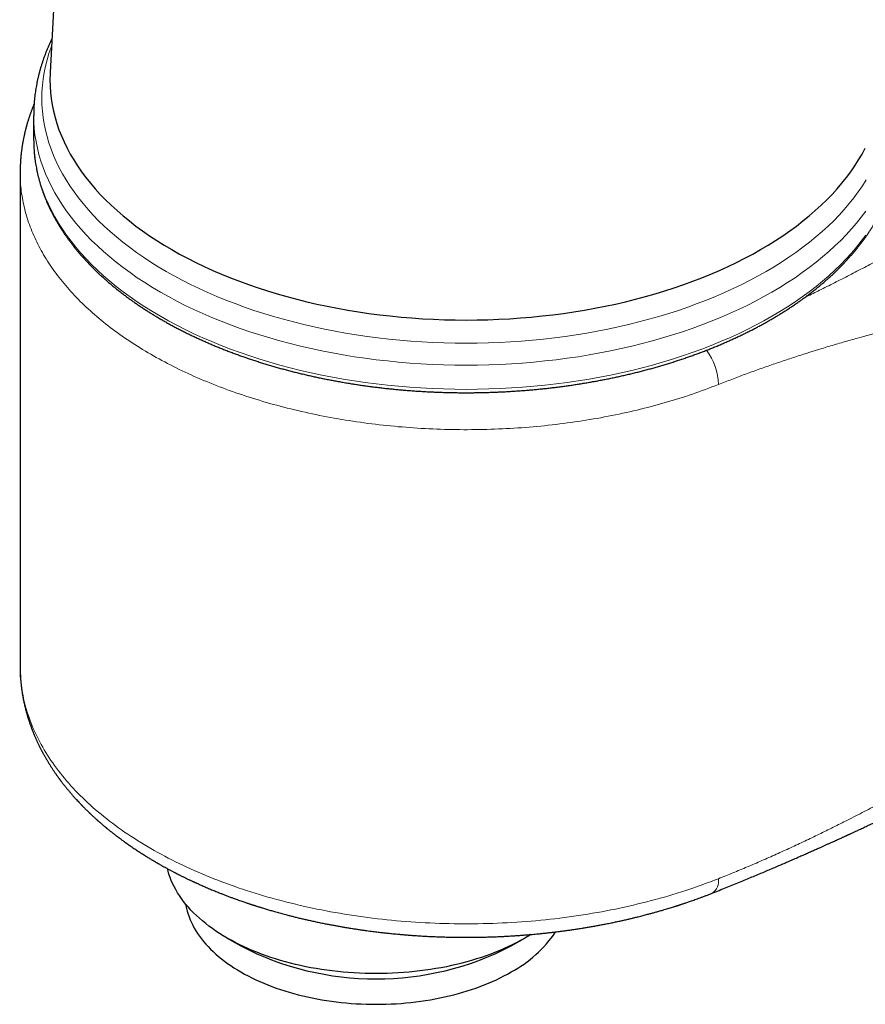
# Model space of a CAD drawing. Header units: millimetres. Extents: x 8 to 650, y 12 to 477.
# Tile 14 of 44: x 525 to 578, y 75 to 137. Entities that reach past the tile are written whole.
import ezdxf

# ---------------------------------------------------------------- set-up
doc = ezdxf.new("R2010")
doc.units = ezdxf.units.MM

msp = doc.modelspace()

# ---------------------------------------------------------------- linework, layer by layer
at = {"color": 7, "linetype": 'Continuous', "lineweight": 30}
for p, q in [((528.101, 153.549), (527.037, 133.653)), ((526.006, 130.94), (526.006, 129.423)), ((526.006, 129.423), (526.007, 129.333)), ((525.156, 127.381), (525.156, 96.353)), ((525.171, 127.381), (525.172, 127.402)), ((538.15, 79.298), (539.013, 78.799)), ((555.986, 78.799), (556.849, 79.298))]:
    msp.add_line(p, q, dxfattribs=at)
at = {"color": 8, "linetype": 'Continuous', "lineweight": 0, "flags": 128}
for points in [[(527.125, 135.297), (527.098, 135.226), (526.962, 134.832), (526.844, 134.435), (526.744, 134.036), (526.662, 133.637), (526.598, 133.236), (526.553, 132.834), (526.525, 132.432), (526.516, 132.029), (526.525, 131.626), (526.553, 131.224), (526.598, 130.822), (526.662, 130.421), (526.744, 130.022), (526.844, 129.623), (526.962, 129.226), (527.098, 128.832), (527.252, 128.439), (527.424, 128.049), (527.613, 127.661), (527.82, 127.277), (528.044, 126.895), (528.286, 126.518), (528.544, 126.144), (528.819, 125.774), (529.111, 125.408), (529.42, 125.047), (529.745, 124.691), (530.085, 124.34), (530.442, 123.994), (530.814, 123.653), (531.202, 123.318), (531.604, 122.989), (532.021, 122.667), (532.453, 122.351), (532.899, 122.041), (533.359, 121.738), (533.832, 121.443), (534.319, 121.154), (534.818, 120.873), (535.331, 120.6), (535.855, 120.335), (536.391, 120.077), (536.939, 119.828), (537.498, 119.587), (538.067, 119.355), (538.647, 119.131), (539.237, 118.916), (539.836, 118.71), (540.445, 118.514), (541.062, 118.326), (541.687, 118.148), (542.321, 117.98), (542.962, 117.821), (543.609, 117.672), (544.264, 117.532), (544.924, 117.403), (545.59, 117.283), (546.261, 117.174), (546.937, 117.075), (547.617, 116.986), (548.301, 116.908), (548.989, 116.839), (549.679, 116.782), (550.372, 116.734), (551.066, 116.697), (551.762, 116.671), (552.459, 116.655), (553.156, 116.65), (553.854, 116.655), (554.55, 116.671), (555.246, 116.697), (555.941, 116.734), (556.633, 116.782), (557.324, 116.839), (558.011, 116.908), (558.695, 116.986), (559.375, 117.075), (560.051, 117.174), (560.722, 117.283), (561.388, 117.403), (562.049, 117.532), (562.703, 117.672), (563.351, 117.821), (563.992, 117.98), (564.625, 118.148), (565.251, 118.326), (565.868, 118.514), (566.476, 118.71), (567.076, 118.916), (567.665, 119.131), (568.245, 119.355), (568.815, 119.587), (569.374, 119.828), (569.921, 120.077), (570.458, 120.335), (570.982, 120.6), (571.494, 120.873), (571.994, 121.154), (572.48, 121.443), (572.954, 121.738), (573.413, 122.041), (573.859, 122.351), (574.291, 122.667), (574.708, 122.989), (575.111, 123.318), (575.498, 123.653), (575.871, 123.994), (576.227, 124.34), (576.568, 124.691), (576.893, 125.047), (577.201, 125.408), (577.493, 125.774), (577.768, 126.144), (578.027, 126.518), (578.268, 126.895)], [(526.006, 130.94), (526.006, 130.94), (526.016, 130.529), (526.043, 130.119), (526.09, 129.71), (526.155, 129.301), (526.239, 128.894), (526.341, 128.488), (526.461, 128.083), (526.6, 127.681), (526.756, 127.281), (526.931, 126.883), (527.124, 126.488), (527.335, 126.096), (527.564, 125.708), (527.81, 125.323), (528.073, 124.942), (528.353, 124.565), (528.651, 124.192), (528.965, 123.824), (529.296, 123.461), (529.644, 123.103), (530.007, 122.75), (530.386, 122.403), (530.781, 122.062), (531.191, 121.727), (531.617, 121.398), (532.057, 121.076), (532.511, 120.761), (532.98, 120.452), (533.462, 120.151), (533.958, 119.857), (534.467, 119.571), (534.989, 119.292), (535.524, 119.021), (536.07, 118.759), (536.628, 118.505), (537.198, 118.26), (537.778, 118.023), (538.369, 117.795), (538.97, 117.576), (539.581, 117.366), (540.201, 117.166), (540.83, 116.975), (541.468, 116.793), (542.113, 116.621), (542.766, 116.459), (543.427, 116.307), (544.093, 116.165), (544.766, 116.033), (545.445, 115.912), (546.129, 115.8), (546.818, 115.699), (547.511, 115.609), (548.209, 115.529), (548.909, 115.459), (549.612, 115.4), (550.318, 115.352), (551.026, 115.315), (551.735, 115.288), (552.446, 115.272), (553.156, 115.266), (553.867, 115.272), (554.577, 115.288), (555.286, 115.315), (555.994, 115.352), (556.7, 115.4), (557.403, 115.459), (558.104, 115.529), (558.801, 115.609), (559.494, 115.699), (560.183, 115.8), (560.867, 115.912), (561.546, 116.033), (562.219, 116.165), (562.886, 116.307), (563.546, 116.459), (564.199, 116.621), (564.845, 116.793), (565.482, 116.975), (566.111, 117.166), (566.731, 117.366), (567.342, 117.576), (567.943, 117.795), (568.534, 118.023), (569.115, 118.26), (569.684, 118.505), (570.242, 118.759), (570.789, 119.021), (571.323, 119.292), (571.845, 119.571), (572.354, 119.857), (572.85, 120.151), (573.333, 120.452), (573.801, 120.761), (574.256, 121.076), (574.696, 121.398), (575.121, 121.727), (575.531, 122.062), (575.926, 122.403), (576.305, 122.75), (576.669, 123.103), (577.016, 123.461), (577.347, 123.824), (577.661, 124.192), (577.959, 124.565), (578.24, 124.942)], [(526.007, 129.333), (526.016, 129.012), (526.043, 128.602), (526.09, 128.193), (526.155, 127.784), (526.239, 127.377), (526.341, 126.971), (526.461, 126.566), (526.6, 126.164), (526.756, 125.764), (526.931, 125.366), (527.124, 124.971), (527.335, 124.579), (527.564, 124.191), (527.81, 123.806), (528.073, 123.425), (528.353, 123.048), (528.651, 122.675), (528.965, 122.307), (529.296, 121.944), (529.644, 121.586), (530.007, 121.233), (530.386, 120.886), (530.781, 120.545), (531.191, 120.21), (531.617, 119.881), (532.057, 119.559), (532.511, 119.243), (532.98, 118.935), (533.462, 118.634), (533.958, 118.34), (534.467, 118.053), (534.989, 117.775), (535.524, 117.504), (536.07, 117.242), (536.628, 116.988), (537.198, 116.743), (537.778, 116.506), (538.369, 116.278), (538.97, 116.059), (539.581, 115.849), (540.201, 115.649), (540.83, 115.457), (541.468, 115.276), (542.113, 115.104), (542.766, 114.942), (543.427, 114.79), (544.093, 114.648), (544.766, 114.516), (545.445, 114.395), (546.129, 114.283), (546.818, 114.182), (547.511, 114.092), (548.209, 114.012), (548.909, 113.942), (549.612, 113.883), (550.318, 113.835), (551.026, 113.797), (551.735, 113.771), (552.446, 113.755), (553.156, 113.749), (553.867, 113.755), (554.577, 113.771), (555.286, 113.797), (555.994, 113.835), (556.7, 113.883), (557.403, 113.942), (558.104, 114.012), (558.801, 114.092), (559.494, 114.182), (560.183, 114.283), (560.867, 114.395), (561.546, 114.516), (562.219, 114.648), (562.886, 114.79), (563.546, 114.942), (564.199, 115.104), (564.845, 115.276), (565.482, 115.457), (566.111, 115.649), (566.731, 115.849), (567.342, 116.059), (567.943, 116.278), (568.534, 116.506), (569.115, 116.743), (569.684, 116.988), (570.242, 117.242), (570.789, 117.504), (571.323, 117.775), (571.845, 118.053), (572.354, 118.34), (572.85, 118.634), (573.333, 118.935), (573.801, 119.243), (574.256, 119.559), (574.696, 119.881), (575.121, 120.21), (575.531, 120.545), (575.926, 120.886), (576.305, 121.233), (576.669, 121.586), (577.016, 121.944), (577.347, 122.307), (577.661, 122.675), (577.959, 123.048), (578.24, 123.425)]]:
    msp.add_lwpolyline(points, dxfattribs=at)
at = {"color": 7, "linetype": 'Continuous', "lineweight": 30, "flags": 128}
for points in [[(527.037, 133.653), (527.033, 133.583), (527.024, 133.188), (527.033, 132.793), (527.06, 132.398), (527.105, 132.004), (527.168, 131.611), (527.248, 131.219), (527.346, 130.828), (527.462, 130.439), (527.595, 130.051), (527.746, 129.666), (527.915, 129.283), (528.101, 128.903), (528.303, 128.526), (528.523, 128.152), (528.76, 127.782), (529.014, 127.415), (529.284, 127.052), (529.57, 126.693), (529.873, 126.339), (530.191, 125.99), (530.525, 125.645), (530.875, 125.306), (531.24, 124.972), (531.62, 124.643), (532.015, 124.321), (532.424, 124.004), (532.848, 123.694), (533.285, 123.39), (533.737, 123.094), (534.201, 122.804), (534.678, 122.521), (535.168, 122.245), (535.671, 121.977), (536.185, 121.717), (536.711, 121.464), (537.248, 121.22), (537.796, 120.983), (538.355, 120.755), (538.924, 120.536), (539.502, 120.325), (540.09, 120.123), (540.687, 119.93), (541.293, 119.746), (541.906, 119.572), (542.527, 119.406), (543.156, 119.251), (543.791, 119.104), (544.433, 118.967), (545.081, 118.841), (545.734, 118.723), (546.393, 118.616), (547.056, 118.519), (547.723, 118.432), (548.394, 118.355), (549.068, 118.288), (549.745, 118.231), (550.425, 118.185), (551.106, 118.149), (551.789, 118.123), (552.472, 118.107), (553.156, 118.102), (553.84, 118.107), (554.524, 118.123), (555.207, 118.149), (555.888, 118.185), (556.567, 118.231), (557.244, 118.288), (557.918, 118.355), (558.589, 118.432), (559.257, 118.519), (559.92, 118.616), (560.578, 118.723), (561.231, 118.841), (561.879, 118.967), (562.521, 119.104), (563.156, 119.251), (563.785, 119.406), (564.406, 119.572), (565.02, 119.746), (565.625, 119.93), (566.222, 120.123), (566.81, 120.325), (567.389, 120.536), (567.957, 120.755), (568.516, 120.983), (569.064, 121.22), (569.602, 121.464), (570.127, 121.717), (570.642, 121.977), (571.144, 122.245), (571.634, 122.521), (572.112, 122.804), (572.576, 123.094), (573.027, 123.39), (573.464, 123.694), (573.888, 124.004), (574.297, 124.321), (574.692, 124.643), (575.072, 124.972), (575.437, 125.306), (575.787, 125.645), (576.121, 125.99), (576.44, 126.339), (576.742, 126.693), (577.029, 127.052), (577.299, 127.415), (577.552, 127.782), (577.789, 128.152), (578.009, 128.526), (578.212, 128.903)], [(557.219, 79.52), (557.089, 79.44), (556.848, 79.297), (556.6, 79.157), (556.346, 79.022), (556.085, 78.89), (555.819, 78.762), (555.548, 78.638), (555.27, 78.519), (554.988, 78.404), (554.7, 78.293), (554.407, 78.186), (554.11, 78.084), (553.808, 77.986), (553.501, 77.893), (553.191, 77.805), (552.877, 77.721), (552.559, 77.642), (552.237, 77.568), (551.912, 77.499), (551.585, 77.435), (551.254, 77.376), (550.921, 77.321), (550.586, 77.272), (550.248, 77.228), (549.909, 77.189), (549.568, 77.155), (549.225, 77.127), (548.881, 77.103), (548.537, 77.085), (548.191, 77.072), (547.845, 77.064), (547.499, 77.061), (547.153, 77.064), (546.807, 77.072), (546.462, 77.085), (546.117, 77.103), (545.774, 77.127), (545.431, 77.155), (545.09, 77.189), (544.751, 77.228), (544.413, 77.272), (544.078, 77.321), (543.745, 77.376), (543.414, 77.435), (543.086, 77.499), (542.762, 77.568), (542.44, 77.642), (542.122, 77.721), (541.808, 77.805), (541.497, 77.893), (541.191, 77.986), (540.889, 78.084), (540.592, 78.186), (540.299, 78.293), (540.011, 78.404), (539.729, 78.519), (539.451, 78.638), (539.179, 78.762), (538.913, 78.89), (538.653, 79.022), (538.399, 79.157), (538.151, 79.297), (537.91, 79.44), (537.675, 79.587), (537.446, 79.737), (537.225, 79.89), (537.011, 80.047), (536.804, 80.207), (536.604, 80.371), (536.412, 80.537), (536.227, 80.706), (536.05, 80.877), (535.881, 81.052), (535.72, 81.228), (535.567, 81.408), (535.422, 81.589), (535.285, 81.773), (535.157, 81.958), (535.037, 82.146), (534.926, 82.335), (534.823, 82.526), (534.729, 82.718), (534.644, 82.912), (534.568, 83.107), (534.5, 83.303), (534.442, 83.499), (534.402, 83.654)], [(535.55, 81.428), (535.565, 81.34), (535.602, 81.159), (535.647, 80.98), (535.7, 80.801), (535.762, 80.623), (535.831, 80.447), (535.908, 80.271), (535.994, 80.096), (536.087, 79.923), (536.188, 79.751), (536.296, 79.581), (536.413, 79.413), (536.537, 79.246), (536.668, 79.081), (536.807, 78.919), (536.954, 78.758), (537.107, 78.6), (537.268, 78.444), (537.435, 78.291), (537.61, 78.14), (537.791, 77.992), (537.979, 77.847), (538.174, 77.704), (538.375, 77.565), (538.582, 77.428), (538.795, 77.295), (539.014, 77.165), (539.239, 77.039), (539.47, 76.916), (539.706, 76.796), (539.948, 76.68), (540.194, 76.568), (540.446, 76.459), (540.703, 76.355), (540.964, 76.254), (541.229, 76.157), (541.499, 76.064), (541.773, 75.976), (542.051, 75.891), (542.333, 75.811), (542.619, 75.735), (542.907, 75.664), (543.199, 75.596), (543.494, 75.534), (543.791, 75.475), (544.091, 75.422), (544.394, 75.372), (544.698, 75.328), (545.004, 75.288), (545.313, 75.252), (545.622, 75.222), (545.933, 75.196), (546.245, 75.174), (546.558, 75.158), (546.871, 75.146), (547.185, 75.139), (547.499, 75.136), (547.814, 75.139), (548.127, 75.146), (548.441, 75.158), (548.754, 75.174), (549.066, 75.196), (549.377, 75.222), (549.686, 75.252), (549.994, 75.288), (550.301, 75.328), (550.605, 75.372), (550.908, 75.422), (551.208, 75.475), (551.505, 75.534), (551.8, 75.596), (552.092, 75.664), (552.38, 75.735), (552.666, 75.811), (552.947, 75.891), (553.225, 75.976), (553.499, 76.064), (553.769, 76.157), (554.035, 76.254), (554.296, 76.355), (554.553, 76.459), (554.805, 76.568), (555.051, 76.68), (555.293, 76.796), (555.529, 76.916), (555.76, 77.039), (555.985, 77.165)]]:
    msp.add_lwpolyline(points, dxfattribs=at)
at = {"color": 8, "linetype": 'Continuous', "lineweight": 0}
for centre, radius, start, end in [((565.077, 113.911), 3.919, 2.04719, 35.87587), ((568.08, 82.88), 0.924, 304.08764, 8.86919)]:
    msp.add_arc(centre, radius, start, end, dxfattribs=at)
at = {"color": 7, "linetype": 'Continuous', "lineweight": 30}
for centre, radius, start, end in [((552.234, 84.111), 7.893, 298.37129, 325.86562), ((547.499, 95.151), 18.423, 242.56978, 297.42484)]:
    msp.add_arc(centre, radius, start, end, dxfattribs=at)
for points, knots in [([(527.149, 135.749), (527.144, 135.739), (527.108, 135.666), (527.044, 135.529), (526.958, 135.339), (526.875, 135.149), (526.797, 134.957), (526.722, 134.765), (526.651, 134.573), (526.583, 134.381), (526.519, 134.187), (526.459, 133.994), (526.403, 133.8), (526.351, 133.606), (526.302, 133.412), (526.257, 133.217), (526.215, 133.022), (526.178, 132.827), (526.144, 132.632), (526.114, 132.436), (526.087, 132.241), (526.065, 132.045), (526.045, 131.849), (526.03, 131.653), (526.019, 131.457), (526.011, 131.261), (526.007, 131.089), (526.007, 130.982), (526.007, 130.94)], [0, 0, 0, 0, 0.006507, 0.047612, 0.088636, 0.129581, 0.170445, 0.211231, 0.251939, 0.292572, 0.33313, 0.373617, 0.414034, 0.454385, 0.494671, 0.534897, 0.575066, 0.615181, 0.655247, 0.695267, 0.735245, 0.775187, 0.815096, 0.854977, 0.894836, 0.934676, 0.974503, 1, 1, 1, 1]), ([(526.031, 131.661), (526.027, 131.651), (526.014, 131.618), (525.991, 131.563), (525.962, 131.492), (525.933, 131.418), (525.903, 131.341), (525.873, 131.26), (525.842, 131.178), (525.813, 131.097), (525.785, 131.019), (525.761, 130.948), (525.738, 130.881), (525.717, 130.818), (525.697, 130.755), (525.677, 130.696), (525.66, 130.639), (525.643, 130.585), (525.626, 130.53), (525.609, 130.473), (525.593, 130.418), (525.579, 130.368), (525.566, 130.321), (525.553, 130.275), (525.539, 130.224), (525.524, 130.169), (525.509, 130.111), (525.493, 130.048), (525.477, 129.984), (525.461, 129.92), (525.447, 129.859), (525.43, 129.785), (525.411, 129.701), (525.39, 129.607), (525.371, 129.514), (525.354, 129.429), (525.339, 129.349), (525.326, 129.275), (525.313, 129.199), (525.3, 129.123), (525.287, 129.04), (525.273, 128.952), (525.26, 128.858), (525.248, 128.77), (525.237, 128.683), (525.226, 128.592), (525.218, 128.515), (525.211, 128.453), (525.207, 128.409), (525.202, 128.361), (525.198, 128.311), (525.194, 128.261), (525.19, 128.215), (525.187, 128.177), (525.184, 128.144), (525.182, 128.112), (525.18, 128.073), (525.177, 128.029), (525.174, 127.983), (525.172, 127.938), (525.169, 127.877), (525.165, 127.804), (525.162, 127.719), (525.161, 127.658), (525.16, 127.618), (525.159, 127.594), (525.159, 127.568), (525.158, 127.533), (525.157, 127.489), (525.157, 127.436), (525.157, 127.397), (525.157, 127.376)], [0, 0, 0, 0, 0.007129, 0.023751, 0.040323, 0.057963, 0.076792, 0.096221, 0.115697, 0.13581, 0.153852, 0.171343, 0.18692, 0.201388, 0.216207, 0.231417, 0.243652, 0.256213, 0.269278, 0.282855, 0.296337, 0.308318, 0.318742, 0.329179, 0.341069, 0.354177, 0.367868, 0.382108, 0.398439, 0.413132, 0.426714, 0.441147, 0.464749, 0.485734, 0.506747, 0.529535, 0.545131, 0.562212, 0.580721, 0.598558, 0.614935, 0.638091, 0.65977, 0.679776, 0.699214, 0.720109, 0.742544, 0.752546, 0.762542, 0.773394, 0.785114, 0.79721, 0.807937, 0.817142, 0.823403, 0.830596, 0.839376, 0.849742, 0.860859, 0.871341, 0.88117, 0.902474, 0.921891, 0.93959, 0.945178, 0.950579, 0.956488, 0.964354, 0.974227, 0.986109, 1, 1, 1, 1]), ([(526.007, 129.33), (526.007, 129.296), (526.008, 129.199), (526.014, 129.041), (526.023, 128.855), (526.036, 128.668), (526.053, 128.482), (526.073, 128.297), (526.097, 128.111), (526.125, 127.925), (526.157, 127.74), (526.192, 127.555), (526.231, 127.37), (526.274, 127.185), (526.32, 127.001), (526.37, 126.817), (526.424, 126.633), (526.481, 126.45), (526.542, 126.267), (526.607, 126.084), (526.675, 125.902), (526.747, 125.72), (526.822, 125.539), (526.901, 125.359), (526.984, 125.179), (527.071, 124.999), (527.161, 124.82), (527.254, 124.642), (527.351, 124.464), (527.452, 124.287), (527.556, 124.111), (527.664, 123.935), (527.775, 123.76), (527.89, 123.586), (528.008, 123.413), (528.13, 123.241), (528.255, 123.069), (528.384, 122.898), (528.516, 122.729), (528.651, 122.56), (528.79, 122.392), (528.932, 122.225), (529.078, 122.059), (529.227, 121.894), (529.379, 121.73), (529.534, 121.568), (529.693, 121.406), (529.855, 121.246), (530.02, 121.086), (530.188, 120.928), (530.36, 120.771), (530.534, 120.615), (530.712, 120.461), (530.893, 120.308), (531.076, 120.156), (531.263, 120.005), (531.453, 119.855), (531.646, 119.707), (531.841, 119.561), (532.04, 119.416), (532.241, 119.272), (532.446, 119.129), (532.653, 118.988), (532.863, 118.849), (533.076, 118.71), (533.291, 118.574), (533.509, 118.439), (533.73, 118.305), (533.954, 118.173), (534.18, 118.043), (534.408, 117.914), (534.639, 117.787), (534.873, 117.661), (535.109, 117.537), (535.348, 117.415), (535.589, 117.294), (535.832, 117.175), (536.078, 117.058), (536.326, 116.942), (536.577, 116.828), (536.829, 116.716), (537.084, 116.605), (537.341, 116.497), (537.6, 116.39), (537.861, 116.285), (538.125, 116.181), (538.39, 116.08), (538.657, 115.98), (538.927, 115.882), (539.198, 115.786), (539.471, 115.692), (539.746, 115.6), (540.023, 115.51), (540.301, 115.421), (540.582, 115.335), (540.864, 115.25), (541.147, 115.167), (541.432, 115.087), (541.719, 115.008), (542.008, 114.931), (542.297, 114.856), (542.589, 114.784), (542.882, 114.713), (543.176, 114.644), (543.471, 114.577), (543.768, 114.512), (544.066, 114.449), (544.365, 114.389), (544.666, 114.33), (544.968, 114.273), (545.27, 114.219), (545.574, 114.166), (545.879, 114.116), (546.185, 114.067), (546.491, 114.021), (546.799, 113.977), (547.108, 113.934), (547.417, 113.894), (547.727, 113.857), (548.038, 113.821), (548.349, 113.787), (548.661, 113.755), (548.974, 113.726), (549.288, 113.699), (549.601, 113.673), (549.916, 113.65), (550.231, 113.629), (550.546, 113.611), (550.861, 113.594), (551.177, 113.579), (551.493, 113.567), (551.809, 113.557), (552.126, 113.549), (552.443, 113.543), (552.759, 113.539), (553.076, 113.538), (553.393, 113.538), (553.71, 113.541), (554.026, 113.546), (554.343, 113.553), (554.659, 113.562), (554.976, 113.573), (555.291, 113.586), (555.607, 113.602), (555.923, 113.62), (556.237, 113.64), (556.552, 113.662), (556.866, 113.686), (557.18, 113.712), (557.493, 113.74), (557.805, 113.771), (558.117, 113.803), (558.428, 113.838), (558.739, 113.875), (559.048, 113.914), (559.357, 113.955), (559.665, 113.998), (559.973, 114.043), (560.279, 114.091), (560.584, 114.14), (560.889, 114.192), (561.192, 114.245), (561.494, 114.301), (561.795, 114.359), (562.095, 114.418), (562.394, 114.48), (562.691, 114.544), (562.987, 114.61), (563.282, 114.678), (563.576, 114.747), (563.868, 114.819), (564.158, 114.893), (564.447, 114.969), (564.735, 115.047), (565.021, 115.126), (565.305, 115.208), (565.588, 115.292), (565.869, 115.377), (566.149, 115.465), (566.426, 115.554), (566.702, 115.645), (566.976, 115.738), (567.249, 115.833), (567.519, 115.93), (567.787, 116.029), (568.053, 116.13), (568.318, 116.232), (568.58, 116.336), (568.84, 116.442), (569.098, 116.55), (569.354, 116.66), (569.608, 116.771), (569.86, 116.884), (570.109, 116.999), (570.356, 117.115), (570.6, 117.233), (570.843, 117.353), (571.083, 117.475), (571.32, 117.598), (571.555, 117.723), (571.787, 117.849), (572.017, 117.977), (572.245, 118.107), (572.47, 118.238), (572.692, 118.371), (572.911, 118.505), (573.128, 118.641), (573.342, 118.779), (573.554, 118.917), (573.762, 119.058), (573.968, 119.2), (574.171, 119.343), (574.371, 119.487), (574.569, 119.633), (574.763, 119.781), (574.954, 119.929), (575.143, 120.08), (575.328, 120.231), (575.51, 120.384), (575.69, 120.538), (575.866, 120.693), (576.039, 120.849), (576.209, 121.007), (576.376, 121.166), (576.539, 121.326), (576.699, 121.487), (576.857, 121.649), (577.01, 121.813), (577.161, 121.977), (577.308, 122.143), (577.452, 122.309), (577.593, 122.477), (577.73, 122.645), (577.864, 122.815), (577.995, 122.985), (578.122, 123.157), (578.245, 123.329), (578.365, 123.502), (578.482, 123.676), (578.595, 123.85), (578.705, 124.026), (578.811, 124.202), (578.913, 124.379), (579.012, 124.556), (579.108, 124.735), (579.199, 124.914), (579.288, 125.093), (579.372, 125.273), (579.453, 125.454), (579.53, 125.635), (579.604, 125.817), (579.674, 125.999), (579.741, 126.181), (579.803, 126.364), (579.863, 126.548), (579.918, 126.731), (579.97, 126.916), (580.018, 127.1), (580.062, 127.285), (580.103, 127.47), (580.14, 127.655), (580.173, 127.84), (580.203, 128.026), (580.229, 128.212), (580.251, 128.398), (580.269, 128.584), (580.284, 128.77), (580.295, 128.956), (580.302, 129.142), (580.306, 129.27), (580.306, 129.335), (580.306, 129.338)], [0, 0, 0, 0, 0.0020345, 0.005714, 0.0093937, 0.0130737, 0.0167542, 0.0204353, 0.0241171, 0.0278, 0.0314839, 0.035169, 0.0388555, 0.0425435, 0.0462331, 0.0499244, 0.0536175, 0.0573124, 0.0610094, 0.0647083, 0.0684093, 0.0721124, 0.0758177, 0.0795251, 0.0832347, 0.0869464, 0.0906603, 0.0943763, 0.0980945, 0.1018147, 0.1055369, 0.1092612, 0.1129873, 0.1167154, 0.1204452, 0.1241768, 0.1279101, 0.131645, 0.1353814, 0.1391193, 0.1428586, 0.1465992, 0.150341, 0.154084, 0.1578281, 0.1615732, 0.1653193, 0.1690662, 0.172814, 0.1765625, 0.1803117, 0.1840615, 0.1878118, 0.1915627, 0.1953141, 0.1990658, 0.2028179, 0.2065703, 0.210323, 0.2140759, 0.217829, 0.2215822, 0.2253356, 0.229089, 0.2328425, 0.2365961, 0.2403496, 0.2441031, 0.2478566, 0.25161, 0.2553633, 0.2591165, 0.2628696, 0.2666225, 0.2703754, 0.274128, 0.2778805, 0.2816328, 0.285385, 0.2891369, 0.2928887, 0.2966403, 0.3003917, 0.3041428, 0.3078938, 0.3116445, 0.3153951, 0.3191454, 0.3228955, 0.3266454, 0.3303951, 0.3341446, 0.3378939, 0.341643, 0.3453918, 0.3491405, 0.352889, 0.3566372, 0.3603853, 0.3641332, 0.3678809, 0.3716284, 0.3753758, 0.3791229, 0.3828699, 0.3866167, 0.3903634, 0.3941099, 0.3978563, 0.4016025, 0.4053486, 0.4090945, 0.4128403, 0.416586, 0.4203315, 0.424077, 0.4278223, 0.4315675, 0.4353127, 0.4390577, 0.4428026, 0.4465475, 0.4502922, 0.4540369, 0.4577816, 0.4615261, 0.4652706, 0.4690151, 0.4727595, 0.4765039, 0.4802482, 0.4839925, 0.4877368, 0.4914811, 0.4952253, 0.4989696, 0.5027138, 0.506458, 0.5102023, 0.5139466, 0.5176908, 0.5214351, 0.5251795, 0.5289238, 0.5326682, 0.5364127, 0.5401572, 0.5439018, 0.5476464, 0.5513911, 0.5551358, 0.5588807, 0.5626256, 0.5663706, 0.5701157, 0.5738609, 0.5776063, 0.5813517, 0.5850972, 0.5888429, 0.5925887, 0.5963346, 0.6000807, 0.6038269, 0.6075732, 0.6113197, 0.6150664, 0.6188132, 0.6225602, 0.6263074, 0.6300547, 0.6338023, 0.63755, 0.6412979, 0.6450459, 0.6487942, 0.6525427, 0.6562914, 0.6600403, 0.6637894, 0.6675387, 0.6712883, 0.675038, 0.678788, 0.6825382, 0.6862886, 0.6900392, 0.6937901, 0.6975411, 0.7012924, 0.705044, 0.7087957, 0.7125476, 0.7162998, 0.7200521, 0.7238047, 0.7275574, 0.7313104, 0.7350635, 0.7388168, 0.7425702, 0.7463238, 0.7500775, 0.7538314, 0.7575853, 0.7613394, 0.7650935, 0.7688476, 0.7726018, 0.776356, 0.7801101, 0.7838642, 0.7876182, 0.7913721, 0.7951258, 0.7988793, 0.8026325, 0.8063855, 0.8101382, 0.8138905, 0.8176424, 0.8213938, 0.8251446, 0.8288949, 0.8326446, 0.8363935, 0.8401416, 0.843889, 0.8476354, 0.8513808, 0.8551252, 0.8588684, 0.8626104, 0.8663512, 0.8700906, 0.8738286, 0.8775651, 0.8813, 0.8850332, 0.8887647, 0.8924945, 0.8962223, 0.8999483, 0.9036723, 0.9073942, 0.9111141, 0.9148319, 0.9185476, 0.922261, 0.9259723, 0.9296814, 0.9333883, 0.9370931, 0.9407957, 0.9444962, 0.9481946, 0.951891, 0.9555854, 0.959278, 0.9629688, 0.9666579, 0.9703455, 0.9740316, 0.9777163, 0.9813999, 0.9850824, 0.988764, 0.9924449, 0.9961252, 0.9998051, 1, 1, 1, 1]), ([(525.157, 96.347), (525.157, 96.323), (525.157, 96.276), (525.158, 96.215), (525.158, 96.162), (525.16, 96.106), (525.161, 96.045), (525.163, 95.98), (525.166, 95.911), (525.169, 95.846), (525.172, 95.783), (525.175, 95.723), (525.179, 95.664), (525.182, 95.609), (525.186, 95.555), (525.19, 95.501), (525.195, 95.444), (525.2, 95.385), (525.206, 95.322), (525.213, 95.255), (525.221, 95.182), (525.228, 95.117), (525.234, 95.065), (525.239, 95.029), (525.242, 95), (525.246, 94.974), (525.249, 94.945), (525.254, 94.91), (525.26, 94.868), (525.267, 94.815), (525.276, 94.757), (525.285, 94.697), (525.294, 94.638), (525.304, 94.578), (525.314, 94.518), (525.326, 94.451), (525.34, 94.376), (525.357, 94.287), (525.376, 94.192), (525.398, 94.088), (525.422, 93.977), (525.445, 93.879), (525.464, 93.801), (525.478, 93.744), (525.491, 93.692), (525.508, 93.623), (525.531, 93.536), (525.56, 93.431), (525.585, 93.344), (525.605, 93.274), (525.621, 93.221), (525.639, 93.163), (525.659, 93.098), (525.683, 93.021), (525.71, 92.936), (525.739, 92.851), (525.764, 92.777), (525.787, 92.711), (525.809, 92.651), (525.83, 92.59), (525.854, 92.526), (525.88, 92.457), (525.908, 92.382), (525.937, 92.309), (525.965, 92.238), (525.991, 92.172), (526.018, 92.107), (526.047, 92.036), (526.08, 91.959), (526.116, 91.877), (526.151, 91.797), (526.184, 91.723), (526.217, 91.651), (526.252, 91.577), (526.291, 91.495), (526.334, 91.406), (526.38, 91.311), (526.423, 91.226), (526.461, 91.152), (526.493, 91.091), (526.523, 91.033), (526.552, 90.979), (526.579, 90.929), (526.608, 90.875), (526.642, 90.814), (526.682, 90.742), (526.726, 90.664), (526.773, 90.583), (526.822, 90.499), (526.871, 90.417), (526.918, 90.338), (526.959, 90.271), (526.994, 90.215), (527.024, 90.167), (527.055, 90.117), (527.09, 90.063), (527.127, 90.006), (527.169, 89.941), (527.215, 89.87), (527.266, 89.795), (527.316, 89.722), (527.359, 89.658), (527.397, 89.604), (527.43, 89.556), (527.465, 89.506), (527.501, 89.456), (527.536, 89.407), (527.568, 89.364), (527.596, 89.325), (527.623, 89.288), (527.651, 89.251), (527.679, 89.213), (527.71, 89.172), (527.744, 89.126), (527.783, 89.075), (527.825, 89.02), (527.867, 88.966), (527.913, 88.908), (527.961, 88.847), (528.013, 88.782), (528.065, 88.717), (528.115, 88.656), (528.161, 88.6), (528.205, 88.547), (528.25, 88.494), (528.299, 88.436), (528.35, 88.377), (528.401, 88.317), (528.45, 88.262), (528.493, 88.212), (528.532, 88.169), (528.567, 88.129), (528.603, 88.089), (528.645, 88.043), (528.708, 87.974), (528.791, 87.883), (528.872, 87.798), (528.928, 87.739), (528.958, 87.707), (528.984, 87.68), (529.007, 87.657), (529.028, 87.635), (529.052, 87.61), (529.082, 87.579), (529.118, 87.543), (529.155, 87.505), (529.204, 87.455), (529.267, 87.393), (529.346, 87.315), (529.411, 87.251), (529.46, 87.205), (529.486, 87.179), (529.506, 87.16), (529.521, 87.146), (529.533, 87.134), (529.549, 87.119), (529.571, 87.098), (529.601, 87.07), (529.637, 87.036), (529.679, 86.996), (529.728, 86.951), (529.785, 86.898), (529.835, 86.852), (529.877, 86.814), (529.909, 86.785), (529.942, 86.756), (529.971, 86.729), (529.996, 86.707), (530.014, 86.691), (530.029, 86.678), (530.043, 86.666), (530.061, 86.649), (530.087, 86.627), (530.12, 86.597), (530.158, 86.564), (530.197, 86.53), (530.244, 86.49), (530.297, 86.444), (530.355, 86.395), (530.406, 86.351), (530.453, 86.312), (530.491, 86.28), (530.524, 86.253), (530.554, 86.228), (530.588, 86.2), (530.627, 86.168), (530.67, 86.133), (530.716, 86.095), (530.763, 86.057), (530.821, 86.01), (530.89, 85.955), (530.968, 85.894), (531.044, 85.834), (531.105, 85.787), (531.152, 85.751), (531.186, 85.725), (531.213, 85.704), (531.236, 85.686), (531.258, 85.67), (531.281, 85.653), (531.312, 85.629), (531.352, 85.599), (531.403, 85.561), (531.461, 85.518), (531.529, 85.468), (531.606, 85.411), (531.693, 85.348), (531.767, 85.295), (531.824, 85.255), (531.861, 85.228), (531.894, 85.205), (531.922, 85.185), (531.945, 85.169), (531.963, 85.156), (531.981, 85.144), (532.001, 85.13), (532.028, 85.111), (532.061, 85.088), (532.101, 85.061), (532.145, 85.031), (532.19, 84.999), (532.26, 84.952), (532.353, 84.89), (532.467, 84.814), (532.557, 84.754), (532.625, 84.71), (532.672, 84.679), (532.716, 84.651), (532.756, 84.625), (532.788, 84.605), (532.814, 84.588), (532.838, 84.573), (532.866, 84.555), (532.9, 84.534), (532.939, 84.509), (532.984, 84.481), (533.049, 84.44), (533.133, 84.388), (533.233, 84.327), (533.319, 84.274), (533.392, 84.23), (533.452, 84.195), (533.508, 84.161), (533.56, 84.131), (533.601, 84.106), (533.633, 84.088), (533.657, 84.074), (533.679, 84.061), (533.704, 84.046), (533.738, 84.027), (533.782, 84.001), (533.838, 83.969), (533.901, 83.933), (533.969, 83.894), (534.11, 83.815), (534.257, 83.734), (534.41, 83.65), (534.498, 83.603), (534.583, 83.557), (534.663, 83.515), (534.734, 83.478), (534.796, 83.445), (534.849, 83.418), (534.895, 83.393), (534.938, 83.372), (534.982, 83.349), (535.031, 83.324), (535.088, 83.295), (535.152, 83.263), (535.222, 83.228), (535.297, 83.19), (535.376, 83.151), (535.481, 83.099), (535.613, 83.035), (535.741, 82.974), (535.84, 82.927), (535.904, 82.897), (535.964, 82.869), (536.019, 82.843), (536.069, 82.82), (536.113, 82.8), (536.148, 82.784), (536.18, 82.769), (536.214, 82.753), (536.272, 82.727), (536.355, 82.69), (536.466, 82.64), (536.587, 82.586), (536.714, 82.531), (536.845, 82.474), (536.977, 82.418), (537.111, 82.361), (537.243, 82.306), (537.376, 82.252), (537.513, 82.196), (537.668, 82.134), (537.841, 82.066), (538.035, 81.991), (538.241, 81.912), (538.426, 81.843), (538.588, 81.784), (538.723, 81.735), (538.861, 81.685), (538.999, 81.637), (539.13, 81.591), (539.25, 81.549), (539.356, 81.513), (539.449, 81.482), (539.528, 81.456), (539.597, 81.433), (539.656, 81.413), (539.706, 81.397), (539.744, 81.384), (539.777, 81.374), (539.807, 81.364), (539.841, 81.353), (539.882, 81.34), (539.931, 81.324), (539.987, 81.306), (540.05, 81.286), (540.12, 81.264), (540.198, 81.239), (540.282, 81.213), (540.427, 81.169), (540.626, 81.108), (540.875, 81.035), (541.093, 80.972), (541.28, 80.919), (541.44, 80.875), (541.594, 80.833), (541.749, 80.791), (541.927, 80.744), (542.133, 80.691), (542.371, 80.631), (542.615, 80.571), (542.864, 80.511), (543.116, 80.453), (543.381, 80.393), (543.659, 80.332), (543.95, 80.271), (544.227, 80.214), (544.487, 80.163), (544.724, 80.118), (544.958, 80.075), (545.185, 80.034), (545.405, 79.995), (545.618, 79.959), (545.824, 79.926), (546.039, 79.891), (546.262, 79.857), (546.491, 79.823), (546.708, 79.792), (546.914, 79.764), (547.108, 79.737), (547.291, 79.714), (547.463, 79.692), (547.623, 79.673), (547.771, 79.655), (547.907, 79.639), (548.04, 79.624), (548.177, 79.609), (548.324, 79.594), (548.481, 79.577), (548.66, 79.56), (548.86, 79.541), (549.085, 79.52), (549.323, 79.5), (549.575, 79.48), (549.84, 79.46), (550.12, 79.441), (550.413, 79.423), (550.719, 79.406), (551.04, 79.39), (551.374, 79.377), (551.722, 79.365), (552.077, 79.355), (552.437, 79.348), (552.802, 79.344), (553.171, 79.343), (553.537, 79.345), (553.894, 79.349), (554.24, 79.356), (554.575, 79.365), (554.898, 79.376), (555.209, 79.388), (555.507, 79.402), (555.793, 79.418), (556.066, 79.434), (556.331, 79.451), (556.587, 79.469), (556.834, 79.488), (557.067, 79.507), (557.287, 79.526), (557.493, 79.545), (557.667, 79.561), (557.81, 79.575), (557.927, 79.587), (558.044, 79.599), (558.165, 79.612), (558.296, 79.627), (558.436, 79.643), (558.586, 79.66), (558.746, 79.679), (558.927, 79.701), (559.132, 79.727), (559.361, 79.758), (559.603, 79.791), (559.86, 79.828), (560.131, 79.869), (560.396, 79.91), (560.653, 79.952), (560.902, 79.994), (561.159, 80.039), (561.424, 80.087), (561.689, 80.137), (561.965, 80.19), (562.244, 80.246), (562.527, 80.305), (562.797, 80.363), (563.054, 80.421), (563.298, 80.477), (563.53, 80.531), (563.75, 80.584), (563.944, 80.632), (564.113, 80.675), (564.26, 80.712), (564.402, 80.749), (564.564, 80.792), (564.753, 80.843), (564.972, 80.903), (565.2, 80.967), (565.407, 81.026), (565.589, 81.08), (565.745, 81.126), (565.896, 81.172), (566.037, 81.216), (566.145, 81.249), (566.224, 81.274), (566.277, 81.291), (566.327, 81.307), (566.374, 81.321), (566.415, 81.335), (566.449, 81.346), (566.471, 81.353), (566.485, 81.357), (566.501, 81.363), (566.525, 81.37), (566.56, 81.382), (566.608, 81.397), (566.667, 81.417), (566.736, 81.439), (566.816, 81.466), (566.907, 81.496), (567.009, 81.531), (567.121, 81.569), (567.244, 81.612), (567.378, 81.659), (567.523, 81.71), (567.677, 81.766), (567.842, 81.826), (568.018, 81.891), (568.203, 81.961), (568.397, 82.036), (568.53, 82.088), (568.598, 82.115)], [0, 0, 0, 0, 0.001633, 0.003155, 0.004619, 0.006097, 0.007591, 0.009505, 0.01125, 0.012883, 0.014435, 0.016039, 0.017518, 0.018899, 0.020269, 0.021661, 0.02311, 0.024615, 0.02621, 0.027914, 0.02976, 0.031843, 0.032909, 0.03382, 0.034575, 0.035183, 0.03581, 0.036765, 0.037872, 0.039108, 0.040806, 0.042336, 0.043797, 0.045362, 0.046953, 0.048409, 0.050568, 0.052791, 0.055256, 0.05796, 0.060889, 0.063896, 0.065543, 0.067017, 0.068347, 0.069646, 0.072395, 0.075143, 0.077894, 0.079238, 0.080619, 0.082124, 0.083828, 0.085731, 0.08821, 0.090508, 0.092473, 0.09415, 0.095743, 0.097281, 0.098952, 0.100813, 0.102794, 0.10487, 0.106807, 0.108508, 0.110213, 0.112038, 0.114212, 0.1165, 0.118678, 0.120704, 0.122497, 0.124519, 0.12676, 0.129203, 0.131833, 0.134516, 0.136263, 0.137946, 0.139554, 0.141064, 0.142438, 0.143721, 0.145553, 0.14754, 0.149703, 0.152041, 0.154413, 0.156754, 0.158979, 0.161056, 0.162456, 0.163744, 0.165133, 0.166668, 0.168333, 0.170069, 0.172197, 0.174416, 0.17658, 0.178516, 0.179901, 0.181261, 0.182702, 0.184223, 0.185684, 0.186944, 0.188033, 0.189076, 0.190187, 0.191276, 0.192449, 0.193788, 0.195298, 0.196975, 0.198629, 0.200163, 0.20211, 0.20405, 0.20601, 0.207926, 0.209539, 0.211066, 0.212663, 0.2144, 0.216272, 0.218103, 0.219803, 0.221371, 0.222644, 0.223786, 0.224993, 0.226401, 0.22801, 0.231377, 0.234845, 0.235968, 0.236957, 0.237809, 0.238526, 0.239138, 0.239854, 0.240877, 0.242067, 0.243271, 0.244466, 0.246787, 0.249242, 0.251896, 0.252919, 0.253741, 0.25436, 0.254774, 0.255095, 0.255487, 0.256231, 0.257147, 0.258237, 0.25951, 0.260996, 0.262697, 0.264612, 0.265521, 0.266471, 0.267462, 0.268375, 0.269102, 0.269636, 0.27, 0.270379, 0.270843, 0.271651, 0.272632, 0.273777, 0.274931, 0.276029, 0.277853, 0.279499, 0.280969, 0.282275, 0.283423, 0.284222, 0.285036, 0.285988, 0.28708, 0.288308, 0.289592, 0.290903, 0.29224, 0.294394, 0.29659, 0.298653, 0.300546, 0.301551, 0.302465, 0.303213, 0.303793, 0.304305, 0.304919, 0.305637, 0.306794, 0.308148, 0.309688, 0.311341, 0.313473, 0.315749, 0.31817, 0.319161, 0.320149, 0.321011, 0.321728, 0.3223, 0.322728, 0.323131, 0.323647, 0.324326, 0.325169, 0.326176, 0.327325, 0.328483, 0.329624, 0.332583, 0.33542, 0.338105, 0.339297, 0.340441, 0.341537, 0.342537, 0.343337, 0.343888, 0.344431, 0.345109, 0.345921, 0.346868, 0.347948, 0.349163, 0.351568, 0.353955, 0.356315, 0.35772, 0.359115, 0.360495, 0.361721, 0.362739, 0.363393, 0.363918, 0.364407, 0.36498, 0.365638, 0.366755, 0.368054, 0.369535, 0.371126, 0.372732, 0.379181, 0.381142, 0.383124, 0.385087, 0.386866, 0.388443, 0.389816, 0.390986, 0.391976, 0.392898, 0.393806, 0.394884, 0.396153, 0.397526, 0.399069, 0.400725, 0.402439, 0.404212, 0.407515, 0.411004, 0.412425, 0.413839, 0.415112, 0.416233, 0.417367, 0.418284, 0.418985, 0.419582, 0.420305, 0.421157, 0.423213, 0.425532, 0.428112, 0.430797, 0.433449, 0.436225, 0.438963, 0.441664, 0.44433, 0.44709, 0.450012, 0.453662, 0.457537, 0.461634, 0.465956, 0.468526, 0.471169, 0.473884, 0.476634, 0.479191, 0.481516, 0.48361, 0.485327, 0.486849, 0.488177, 0.489312, 0.490252, 0.490998, 0.491542, 0.492102, 0.492722, 0.493495, 0.494429, 0.495527, 0.49671, 0.498038, 0.49951, 0.501126, 0.502817, 0.507703, 0.512368, 0.516813, 0.519871, 0.522814, 0.525645, 0.528431, 0.531361, 0.535431, 0.539764, 0.544361, 0.548688, 0.553225, 0.557972, 0.562929, 0.568095, 0.57347, 0.577639, 0.581862, 0.585964, 0.589936, 0.593778, 0.59749, 0.601073, 0.604525, 0.608682, 0.612634, 0.616381, 0.619924, 0.623262, 0.626419, 0.629369, 0.632112, 0.634647, 0.636974, 0.639095, 0.641468, 0.643991, 0.646673, 0.649515, 0.653106, 0.656923, 0.660966, 0.665234, 0.669729, 0.67445, 0.679397, 0.68457, 0.689969, 0.695594, 0.701445, 0.707522, 0.713459, 0.719596, 0.725895, 0.732058, 0.738022, 0.743857, 0.749489, 0.754918, 0.760143, 0.765164, 0.769982, 0.774596, 0.779006, 0.783408, 0.787586, 0.791541, 0.795273, 0.798781, 0.802066, 0.804148, 0.806129, 0.808049, 0.810118, 0.812368, 0.814754, 0.817313, 0.820046, 0.822953, 0.82664, 0.830575, 0.834756, 0.839184, 0.84386, 0.848783, 0.852951, 0.857282, 0.861775, 0.866431, 0.871164, 0.875758, 0.880979, 0.885993, 0.890799, 0.895397, 0.899787, 0.903969, 0.907942, 0.911706, 0.914518, 0.917201, 0.919755, 0.922302, 0.926149, 0.930188, 0.93442, 0.938844, 0.941724, 0.944679, 0.947591, 0.950258, 0.952675, 0.953733, 0.954735, 0.955681, 0.956571, 0.957405, 0.958076, 0.95846, 0.95868, 0.958917, 0.959358, 0.960041, 0.960948, 0.962081, 0.9634, 0.964933, 0.96668, 0.96864, 0.970813, 0.9732, 0.975801, 0.978616, 0.981645, 0.984888, 0.988344, 0.992015, 0.9959, 1, 1, 1, 1]), ([(568.598, 82.115), (568.747, 82.174), (569.04, 82.291), (569.475, 82.465), (569.898, 82.637), (570.31, 82.805), (570.709, 82.969), (571.094, 83.129), (571.466, 83.285), (571.828, 83.437), (572.181, 83.587), (572.526, 83.734), (572.862, 83.878), (573.188, 84.018), (573.502, 84.155), (573.806, 84.288), (574.099, 84.416), (574.38, 84.54), (574.648, 84.658), (574.904, 84.772), (575.15, 84.882), (575.37, 84.98), (575.565, 85.068), (575.737, 85.145), (575.9, 85.219), (576.056, 85.289), (576.202, 85.356), (576.339, 85.418), (576.464, 85.475), (576.58, 85.528), (576.684, 85.576), (576.779, 85.619), (576.862, 85.657), (576.935, 85.69), (576.997, 85.719), (577.049, 85.743), (577.093, 85.763), (577.132, 85.781), (577.17, 85.799), (577.213, 85.818), (577.266, 85.842), (577.328, 85.871), (577.401, 85.905), (577.485, 85.944), (577.578, 85.987), (577.682, 86.035), (577.795, 86.087), (577.918, 86.145), (578.051, 86.206), (578.191, 86.272), (578.337, 86.34), (578.592, 86.459), (578.952, 86.628), (579.412, 86.846), (579.862, 87.059), (580.3, 87.269), (580.729, 87.475), (581.149, 87.677), (581.559, 87.876), (581.957, 88.07), (582.329, 88.251), (582.675, 88.421), (582.924, 88.543), (583.093, 88.626), (583.181, 88.67), (583.259, 88.708), (583.326, 88.741), (583.382, 88.769), (583.426, 88.791), (583.46, 88.808), (583.488, 88.821), (583.513, 88.834), (583.54, 88.847), (583.571, 88.862), (583.615, 88.884), (583.677, 88.915), (583.758, 88.955), (583.847, 88.999), (583.942, 89.046), (584.042, 89.096), (584.152, 89.151), (584.271, 89.21), (584.4, 89.274), (584.538, 89.343), (584.684, 89.416), (584.839, 89.493), (585.003, 89.575), (585.177, 89.663), (585.359, 89.754), (585.55, 89.85), (585.749, 89.95), (585.957, 90.054), (586.175, 90.165), (586.405, 90.281), (586.646, 90.403), (586.896, 90.53), (587.156, 90.662), (587.425, 90.799), (587.704, 90.941), (587.993, 91.088), (588.29, 91.24), (588.597, 91.397), (588.914, 91.559), (589.24, 91.727), (589.573, 91.898), (589.914, 92.074), (590.262, 92.253), (590.619, 92.438), (590.988, 92.628), (591.369, 92.826), (591.762, 93.029), (592.164, 93.238), (592.576, 93.452), (592.997, 93.671), (593.337, 93.848), (593.536, 93.951), (593.592, 93.98)], [0, 0, 0, 0, 0.017249, 0.034088, 0.050515, 0.06653, 0.082135, 0.097061, 0.111591, 0.125725, 0.139462, 0.153071, 0.166267, 0.17905, 0.191421, 0.203379, 0.214924, 0.226057, 0.236566, 0.246679, 0.256394, 0.265714, 0.272758, 0.279557, 0.286076, 0.292202, 0.298038, 0.303453, 0.30845, 0.313026, 0.317183, 0.32092, 0.324237, 0.327129, 0.329602, 0.331658, 0.333314, 0.3349, 0.336227, 0.337911, 0.340001, 0.342498, 0.345401, 0.348712, 0.352428, 0.356552, 0.361082, 0.366019, 0.371264, 0.376901, 0.382806, 0.388684, 0.407495, 0.425888, 0.443861, 0.461416, 0.478551, 0.495472, 0.511947, 0.527956, 0.543501, 0.556795, 0.569729, 0.573662, 0.577215, 0.580348, 0.583062, 0.585357, 0.587078, 0.588453, 0.589483, 0.590438, 0.591526, 0.592748, 0.594103, 0.596933, 0.600212, 0.603938, 0.607644, 0.611707, 0.616127, 0.62093, 0.626146, 0.631776, 0.637642, 0.643899, 0.650546, 0.657583, 0.66501, 0.672685, 0.680736, 0.689164, 0.697968, 0.707341, 0.717105, 0.727262, 0.737811, 0.748753, 0.760087, 0.771813, 0.783905, 0.796388, 0.809261, 0.822526, 0.836181, 0.849973, 0.864142, 0.878688, 0.893612, 0.909229, 0.925238, 0.94164, 0.958435, 0.975622, 0.993202, 1, 1, 1, 1])]:
    msp.add_open_spline(points, degree=3, knots=knots, dxfattribs=at)
at = {"color": 8, "linetype": 'Continuous', "lineweight": 0}
for points, knots in [([(574.411, 119.517), (574.485, 119.553), (574.83, 119.718), (575.491, 120.044), (576.393, 120.495), (577.336, 120.979), (578.273, 121.469), (579.202, 121.965), (580.124, 122.467), (581.102, 123.007), (582.133, 123.588), (583.218, 124.209), (584.295, 124.835), (585.367, 125.467), (586.543, 126.169), (587.823, 126.942), (589.206, 127.786), (590.124, 128.352), (590.584, 128.634)], [0, 0, 0, 0, 0.012778, 0.059529, 0.11525, 0.171045, 0.226916, 0.282865, 0.338891, 0.394993, 0.462415, 0.529941, 0.597563, 0.665276, 0.733071, 0.821956, 0.910941, 1, 1, 1, 1]), ([(568.993, 114.051), (568.452, 113.846), (567.37, 113.436), (565.659, 112.905), (563.892, 112.438), (562.073, 112.045), (560.212, 111.725), (558.316, 111.481), (556.396, 111.313), (554.46, 111.222), (552.518, 111.208), (550.578, 111.273), (548.652, 111.415), (546.747, 111.633), (544.872, 111.927), (543.038, 112.296), (541.252, 112.736), (539.523, 113.248), (537.86, 113.827), (536.27, 114.471), (534.762, 115.177), (533.341, 115.942), (532.016, 116.762), (530.793, 117.633), (529.677, 118.551), (528.674, 119.511), (527.788, 120.509), (527.024, 121.54), (526.386, 122.599), (525.877, 123.681), (525.497, 124.781), (525.259, 125.893), (525.15, 126.762), (525.167, 127.258), (525.171, 127.381)], [0, 0, 0, 0, 0.03192, 0.063839, 0.095759, 0.127678, 0.159598, 0.191517, 0.223437, 0.255357, 0.287276, 0.319196, 0.351115, 0.383035, 0.414954, 0.446874, 0.478794, 0.510713, 0.542633, 0.574552, 0.606472, 0.638391, 0.670311, 0.70223, 0.73415, 0.76607, 0.797989, 0.829909, 0.861828, 0.893748, 0.925667, 0.957587, 0.989507, 1, 1, 1, 1]), ([(594.8, 120.622), (594.35, 120.543), (593.451, 120.384), (592.102, 120.141), (590.754, 119.893), (589.405, 119.639), (588.056, 119.378), (586.804, 119.126), (585.647, 118.886), (584.588, 118.659), (583.528, 118.424), (582.468, 118.181), (581.408, 117.928), (580.399, 117.678), (579.44, 117.432), (578.532, 117.19), (577.623, 116.94), (576.715, 116.681), (575.806, 116.412), (574.898, 116.134), (574.015, 115.853), (573.157, 115.57), (572.324, 115.287), (571.491, 114.994), (570.658, 114.69), (569.826, 114.378), (569.271, 114.16), (568.993, 114.051)], [0, 0, 0, 0, 0.052876, 0.105723, 0.158531, 0.211289, 0.263986, 0.316615, 0.357913, 0.39916, 0.440354, 0.481492, 0.522572, 0.563595, 0.598711, 0.633785, 0.668816, 0.703808, 0.738761, 0.773677, 0.80856, 0.840509, 0.872436, 0.904345, 0.936239, 0.968122, 1, 1, 1, 1]), ([(568.993, 83.022), (569.295, 83.143), (569.899, 83.385), (570.806, 83.764), (571.712, 84.154), (572.619, 84.556), (573.52, 84.967), (574.416, 85.386), (575.306, 85.812), (576.196, 86.249), (577.143, 86.723), (578.146, 87.236), (579.206, 87.79), (580.266, 88.355), (581.326, 88.931), (582.386, 89.517), (583.516, 90.152), (584.717, 90.837), (585.989, 91.573), (587.261, 92.32), (588.532, 93.075), (589.936, 93.917), (591.47, 94.846), (593.135, 95.863), (594.245, 96.545), (594.8, 96.886)], [0, 0, 0, 0, 0.0347, 0.069408, 0.104128, 0.138867, 0.17363, 0.207799, 0.241999, 0.276233, 0.310502, 0.351348, 0.392251, 0.433211, 0.474229, 0.515305, 0.556439, 0.605873, 0.655383, 0.704965, 0.754612, 0.804317, 0.869484, 0.934718, 1, 1, 1, 1]), ([(525.162, 96.352), (525.16, 96.323), (525.126, 95.827), (525.255, 94.864), (525.564, 93.475), (526.104, 92.107), (526.841, 90.771), (527.777, 89.477), (528.903, 88.235), (530.211, 87.054), (531.691, 85.942), (533.332, 84.909), (535.123, 83.961), (537.048, 83.107), (539.095, 82.351), (541.246, 81.701), (543.488, 81.161), (545.802, 80.735), (548.171, 80.426), (550.577, 80.237), (553.003, 80.169), (555.43, 80.222), (557.84, 80.396), (560.215, 80.69), (562.537, 81.101), (564.787, 81.628), (566.958, 82.259), (568.314, 82.768), (568.993, 83.022)], [0, 0, 0, 0, 0.002513, 0.042413, 0.082312, 0.122212, 0.162111, 0.202011, 0.24191, 0.28181, 0.321709, 0.361608, 0.401508, 0.441407, 0.481307, 0.521206, 0.561106, 0.601005, 0.640905, 0.680804, 0.720704, 0.760603, 0.800503, 0.840402, 0.880302, 0.920201, 0.960101, 1, 1, 1, 1])]:
    msp.add_open_spline(points, degree=3, knots=knots, dxfattribs=at)

doc.saveas('drawing.dxf')
